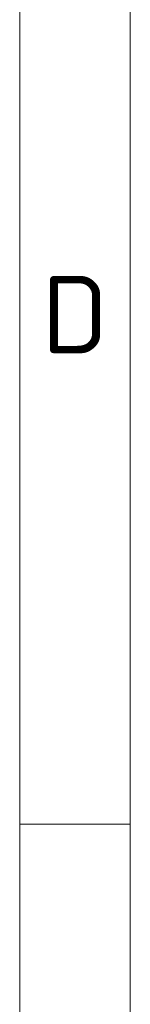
# Model space of a CAD drawing. Header units: millimetres. Extents: x 5 to 415, y 5 to 292.
# Tile 2 of 112: x 5 to 10, y 94 to 139. Entities that reach past the tile are written whole.
import ezdxf

# ---------------------------------------------------------------- set-up
doc = ezdxf.new("R2010")
doc.units = ezdxf.units.MM
doc.layers.add('Rahmen (ISO)', color=7, linetype='Continuous', lineweight=70)
doc.styles.add('Bezeichnungstext (ISO)', font='isocpeur.ttf')

# ---------------------------------------------------------------- blocks, each defined once
blk = doc.blocks.new('Ränder Basler-A3')
at = {"layer": 'Rahmen (ISO)', "color": 7, "lineweight": 18}
blk.add_line((5, 5), (5, 292), dxfattribs=at)
at = {"layer": 'Rahmen (ISO)', "lineweight": 18}
for p, q in [((10, 148.5), (10, 102.333)), ((10, 102.333), (10, 56.167))]:
    blk.add_line(p, q, dxfattribs=at)
at = {"layer": 'Rahmen (ISO)', "color": 7, "linetype": 'Continuous', "lineweight": 18}
blk.add_line((10, 102.333), (5, 102.333), dxfattribs=at)
at = {"layer": 'Rahmen (ISO)', "insert": (7.5, 125.417), "char_height": 3.5, "attachment_point": 5, "style": 'Bezeichnungstext (ISO)'}
blk.add_mtext('\\fISOCPEUR|b0|i0;{\\H3.5000;D}', dxfattribs=at)

msp = doc.modelspace()

# ---------------------------------------------------------------- block references
msp.add_blockref('Ränder Basler-A3', (0, 0))

doc.saveas('drawing.dxf')
